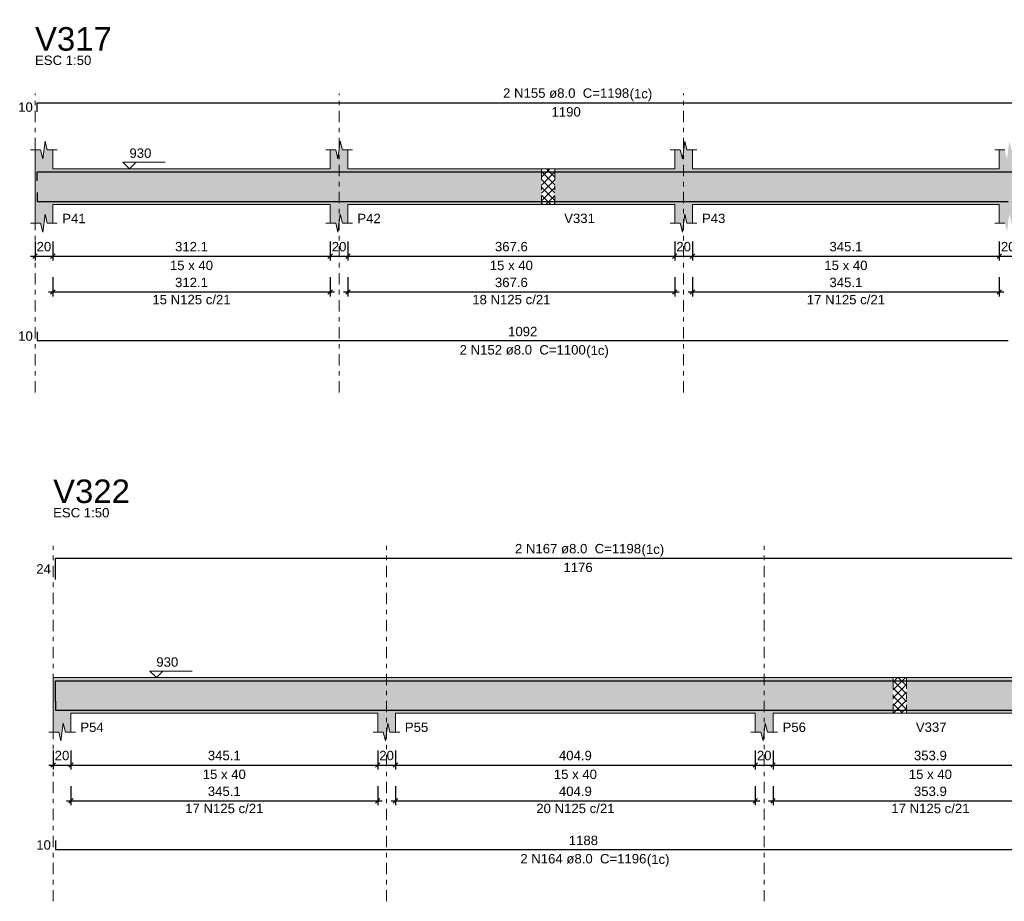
# Model space of a CAD drawing. Header units: millimetres. Extents: x 0 to 119, y 0 to 84.
# Tile 17 of 30: x 40 to 62, y 42 to 62. Entities that reach past the tile are written whole.
import ezdxf

# ---------------------------------------------------------------- set-up
doc = ezdxf.new("R2010")
doc.units = ezdxf.units.MM
doc.header["$MEASUREMENT"] = 0
doc.linetypes.add('DASHDOT', pattern=[2.54, 1.27, -0.635, 0, -0.635])
doc.linetypes.add('NULL', pattern=[0])
doc.layers.get('0').update_dxf_attribs({"lineweight": 18})
for name, color, linetype, lineweight in [('Descrição da armadura', 7, 'Continuous', 0), ('DT-Barras na forma', 2, 'Continuous', 30), ('DT-Barras rebatidas', 2, 'Continuous', 30), ('DT-Cotas', 9, 'Continuous', 5), ('DT-Forma', 5, 'Continuous', 5), ('DT-Hachura forma vigas', 254, 'Continuous', 5), ('DT-Hachura intersecção vigas', 9, 'Continuous', 5), ('DT-Pontilhado', 9, 'DASHDOT', 5), ('DT-Textos', 7, 'Continuous', 5), ('DT-Título', 3, 'Continuous', 20), ('Textos armaduras', 7, 'Continuous', 0)]:
    doc.layers.add(name, color=color, linetype=linetype, lineweight=lineweight)
doc.styles.add('Arial', font='txt')
doc.dimstyles.new('UM_50.000000', dxfattribs={"dimtxt": 0.18, "dimasz": 0.1, "dimexe": 0.1, "dimexo": 0.2, "dimgap": 0, "dimtad": 1, "dimtih": 1, "dimtoh": 1, "dimdec": 1, "dimlfac": 50, "dimzin": 0, "dimdsep": 46, "dimtxsty": 'Standard', "dimcen": 0.09, "dimdle": 0.1, "dimadec": 1, "dimazin": 2, "dimtfac": 1, "dimtdec": 4, "dimtofl": 0, "dimtmove": 0, "dimatfit": 3, "dimfxl": 1, "dimtolj": 1, "dimarcsym": 0})

# ---------------------------------------------------------------- blocks, each defined once
blk = doc.blocks.new('_Oblique')
at = {"color": 0, "linetype": 'ByBlock', "lineweight": -2}
blk.add_line((-0.5, -0.5), (0.5, 0.5), dxfattribs=at)
blk = doc.blocks.new('*D118')
at = {"layer": 'Defpoints', "color": 0}
for p in [(40.071, 56.939), (40.471, 56.939), (40.471, 56.41)]:
    blk.add_point(p, dxfattribs=at)
at = {"layer": 'DT-Cotas', "color": 0, "lineweight": -2}
for p, q in [((40.071, 56.739), (40.071, 56.31)), ((40.471, 56.739), (40.471, 56.31)), ((39.971, 56.41), (40.571, 56.41))]:
    blk.add_line(p, q, dxfattribs=at)
at = {"layer": 'DT-Cotas', "color": 0, "lineweight": -2, "xscale": 0.1, "yscale": 0.1, "zscale": 0.1, "rotation": 180}
blk.add_blockref('_Oblique', (40.071, 56.41), dxfattribs=at)
at = {"layer": 'DT-Cotas', "color": 0, "lineweight": -2, "xscale": 0.1, "yscale": 0.1, "zscale": 0.1}
blk.add_blockref('_Oblique', (40.471, 56.41), dxfattribs=at)
at = {"layer": 'DT-Cotas', "color": 7, "insert": (40.271, 56.622), "char_height": 0.2118, "attachment_point": 5, "rotation": 0.0057, "style": 'Arial'}
blk.add_mtext('\\A1;20', dxfattribs=at)
blk = doc.blocks.new('*D119')
at = {"layer": 'Defpoints', "color": 0}
for p in [(40.471, 56.939), (46.712, 56.939), (46.712, 56.41)]:
    blk.add_point(p, dxfattribs=at)
at = {"layer": 'DT-Cotas', "color": 0, "lineweight": -2}
for p, q in [((40.471, 56.739), (40.471, 56.31)), ((46.712, 56.739), (46.712, 56.31)), ((40.371, 56.41), (46.812, 56.41))]:
    blk.add_line(p, q, dxfattribs=at)
at = {"layer": 'DT-Cotas', "color": 0, "lineweight": -2, "xscale": 0.1, "yscale": 0.1, "zscale": 0.1, "rotation": 180}
blk.add_blockref('_Oblique', (40.471, 56.41), dxfattribs=at)
at = {"layer": 'DT-Cotas', "color": 0, "lineweight": -2, "xscale": 0.1, "yscale": 0.1, "zscale": 0.1}
blk.add_blockref('_Oblique', (46.712, 56.41), dxfattribs=at)
at = {"layer": 'DT-Cotas', "color": 7, "insert": (43.592, 56.622), "char_height": 0.2118, "attachment_point": 5, "rotation": 0.0057, "style": 'Arial'}
blk.add_mtext('\\A1;312.1', dxfattribs=at)
blk = doc.blocks.new('*D120')
at = {"layer": 'Defpoints', "color": 0}
for p in [(46.712, 56.939), (47.112, 56.939), (47.112, 56.41)]:
    blk.add_point(p, dxfattribs=at)
at = {"layer": 'DT-Cotas', "color": 0, "lineweight": -2}
for p, q in [((46.712, 56.739), (46.712, 56.31)), ((47.112, 56.739), (47.112, 56.31)), ((46.612, 56.41), (47.212, 56.41))]:
    blk.add_line(p, q, dxfattribs=at)
at = {"layer": 'DT-Cotas', "color": 0, "lineweight": -2, "xscale": 0.1, "yscale": 0.1, "zscale": 0.1, "rotation": 180}
blk.add_blockref('_Oblique', (46.712, 56.41), dxfattribs=at)
at = {"layer": 'DT-Cotas', "color": 0, "lineweight": -2, "xscale": 0.1, "yscale": 0.1, "zscale": 0.1}
blk.add_blockref('_Oblique', (47.112, 56.41), dxfattribs=at)
at = {"layer": 'DT-Cotas', "color": 7, "insert": (46.912, 56.622), "char_height": 0.2118, "attachment_point": 5, "rotation": 0.0057, "style": 'Arial'}
blk.add_mtext('\\A1;20', dxfattribs=at)
blk = doc.blocks.new('*D121')
at = {"layer": 'Defpoints', "color": 0}
for p in [(47.112, 56.939), (54.465, 56.939), (54.465, 56.41)]:
    blk.add_point(p, dxfattribs=at)
at = {"layer": 'DT-Cotas', "color": 0, "lineweight": -2}
for p, q in [((47.112, 56.739), (47.112, 56.31)), ((54.465, 56.739), (54.465, 56.31)), ((47.012, 56.41), (54.565, 56.41))]:
    blk.add_line(p, q, dxfattribs=at)
at = {"layer": 'DT-Cotas', "color": 0, "lineweight": -2, "xscale": 0.1, "yscale": 0.1, "zscale": 0.1, "rotation": 180}
blk.add_blockref('_Oblique', (47.112, 56.41), dxfattribs=at)
at = {"layer": 'DT-Cotas', "color": 0, "lineweight": -2, "xscale": 0.1, "yscale": 0.1, "zscale": 0.1}
blk.add_blockref('_Oblique', (54.465, 56.41), dxfattribs=at)
at = {"layer": 'DT-Cotas', "color": 7, "insert": (50.789, 56.622), "char_height": 0.2118, "attachment_point": 5, "rotation": 0.0057, "style": 'Arial'}
blk.add_mtext('\\A1;367.6', dxfattribs=at)
blk = doc.blocks.new('*D122')
at = {"layer": 'Defpoints', "color": 0}
for p in [(54.465, 56.939), (54.865, 56.939), (54.865, 56.41)]:
    blk.add_point(p, dxfattribs=at)
at = {"layer": 'DT-Cotas', "color": 0, "lineweight": -2}
for p, q in [((54.465, 56.739), (54.465, 56.31)), ((54.865, 56.739), (54.865, 56.31)), ((54.365, 56.41), (54.965, 56.41))]:
    blk.add_line(p, q, dxfattribs=at)
at = {"layer": 'DT-Cotas', "color": 0, "lineweight": -2, "xscale": 0.1, "yscale": 0.1, "zscale": 0.1, "rotation": 180}
blk.add_blockref('_Oblique', (54.465, 56.41), dxfattribs=at)
at = {"layer": 'DT-Cotas', "color": 0, "lineweight": -2, "xscale": 0.1, "yscale": 0.1, "zscale": 0.1}
blk.add_blockref('_Oblique', (54.865, 56.41), dxfattribs=at)
at = {"layer": 'DT-Cotas', "color": 7, "insert": (54.665, 56.622), "char_height": 0.2118, "attachment_point": 5, "rotation": 0.0057, "style": 'Arial'}
blk.add_mtext('\\A1;20', dxfattribs=at)
blk = doc.blocks.new('*D123')
at = {"layer": 'Defpoints', "color": 0}
for p in [(54.865, 56.939), (61.768, 56.939), (61.768, 56.41)]:
    blk.add_point(p, dxfattribs=at)
at = {"layer": 'DT-Cotas', "color": 0, "lineweight": -2}
for p, q in [((54.865, 56.739), (54.865, 56.31)), ((61.768, 56.739), (61.768, 56.31)), ((54.765, 56.41), (61.868, 56.41))]:
    blk.add_line(p, q, dxfattribs=at)
at = {"layer": 'DT-Cotas', "color": 0, "lineweight": -2, "xscale": 0.1, "yscale": 0.1, "zscale": 0.1, "rotation": 180}
blk.add_blockref('_Oblique', (54.865, 56.41), dxfattribs=at)
at = {"layer": 'DT-Cotas', "color": 0, "lineweight": -2, "xscale": 0.1, "yscale": 0.1, "zscale": 0.1}
blk.add_blockref('_Oblique', (61.768, 56.41), dxfattribs=at)
at = {"layer": 'DT-Cotas', "color": 7, "insert": (58.316, 56.622), "char_height": 0.2118, "attachment_point": 5, "rotation": 0.0057, "style": 'Arial'}
blk.add_mtext('\\A1;345.1', dxfattribs=at)
blk = doc.blocks.new('*D124')
at = {"layer": 'Defpoints', "color": 0}
for p in [(61.768, 56.939), (62.168, 56.939), (62.168, 56.41)]:
    blk.add_point(p, dxfattribs=at)
at = {"layer": 'DT-Cotas', "color": 0, "lineweight": -2}
for p, q in [((61.768, 56.739), (61.768, 56.31)), ((62.168, 56.739), (62.168, 56.31)), ((61.668, 56.41), (62.268, 56.41))]:
    blk.add_line(p, q, dxfattribs=at)
at = {"layer": 'DT-Cotas', "color": 0, "lineweight": -2, "xscale": 0.1, "yscale": 0.1, "zscale": 0.1, "rotation": 180}
blk.add_blockref('_Oblique', (61.768, 56.41), dxfattribs=at)
at = {"layer": 'DT-Cotas', "color": 0, "lineweight": -2, "xscale": 0.1, "yscale": 0.1, "zscale": 0.1}
blk.add_blockref('_Oblique', (62.168, 56.41), dxfattribs=at)
at = {"layer": 'DT-Cotas', "color": 7, "insert": (61.968, 56.622), "char_height": 0.2118, "attachment_point": 5, "rotation": 0.0057, "style": 'Arial'}
blk.add_mtext('\\A1;20', dxfattribs=at)
blk = doc.blocks.new('*D135')
at = {"layer": 'Defpoints', "color": 0}
for p in [(40.471, 56.134), (46.712, 56.134), (46.712, 55.605)]:
    blk.add_point(p, dxfattribs=at)
at = {"layer": 'DT-Cotas', "color": 0, "lineweight": -2}
for p, q in [((40.471, 55.934), (40.471, 55.505)), ((46.712, 55.934), (46.712, 55.505)), ((40.371, 55.605), (46.812, 55.605))]:
    blk.add_line(p, q, dxfattribs=at)
at = {"layer": 'DT-Cotas', "color": 0, "lineweight": -2, "xscale": 0.1, "yscale": 0.1, "zscale": 0.1, "rotation": 180}
blk.add_blockref('_Oblique', (40.471, 55.605), dxfattribs=at)
at = {"layer": 'DT-Cotas', "color": 0, "lineweight": -2, "xscale": 0.1, "yscale": 0.1, "zscale": 0.1}
blk.add_blockref('_Oblique', (46.712, 55.605), dxfattribs=at)
at = {"layer": 'DT-Cotas', "color": 7, "insert": (43.592, 55.817), "char_height": 0.2118, "attachment_point": 5, "rotation": 0.0057, "style": 'Arial'}
blk.add_mtext('\\A1;312.1', dxfattribs=at)
blk = doc.blocks.new('*D136')
at = {"layer": 'Defpoints', "color": 0}
for p in [(47.112, 56.134), (54.465, 56.134), (54.465, 55.605)]:
    blk.add_point(p, dxfattribs=at)
at = {"layer": 'DT-Cotas', "color": 0, "lineweight": -2}
for p, q in [((47.112, 55.934), (47.112, 55.505)), ((54.465, 55.934), (54.465, 55.505)), ((47.012, 55.605), (54.565, 55.605))]:
    blk.add_line(p, q, dxfattribs=at)
at = {"layer": 'DT-Cotas', "color": 0, "lineweight": -2, "xscale": 0.1, "yscale": 0.1, "zscale": 0.1, "rotation": 180}
blk.add_blockref('_Oblique', (47.112, 55.605), dxfattribs=at)
at = {"layer": 'DT-Cotas', "color": 0, "lineweight": -2, "xscale": 0.1, "yscale": 0.1, "zscale": 0.1}
blk.add_blockref('_Oblique', (54.465, 55.605), dxfattribs=at)
at = {"layer": 'DT-Cotas', "color": 7, "insert": (50.789, 55.817), "char_height": 0.2118, "attachment_point": 5, "rotation": 0.0057, "style": 'Arial'}
blk.add_mtext('\\A1;367.6', dxfattribs=at)
blk = doc.blocks.new('*D137')
at = {"layer": 'Defpoints', "color": 0}
for p in [(54.865, 56.134), (61.768, 56.134), (61.768, 55.605)]:
    blk.add_point(p, dxfattribs=at)
at = {"layer": 'DT-Cotas', "color": 0, "lineweight": -2}
for p, q in [((54.865, 55.934), (54.865, 55.505)), ((61.768, 55.934), (61.768, 55.505)), ((54.765, 55.605), (61.868, 55.605))]:
    blk.add_line(p, q, dxfattribs=at)
at = {"layer": 'DT-Cotas', "color": 0, "lineweight": -2, "xscale": 0.1, "yscale": 0.1, "zscale": 0.1, "rotation": 180}
blk.add_blockref('_Oblique', (54.865, 55.605), dxfattribs=at)
at = {"layer": 'DT-Cotas', "color": 0, "lineweight": -2, "xscale": 0.1, "yscale": 0.1, "zscale": 0.1}
blk.add_blockref('_Oblique', (61.768, 55.605), dxfattribs=at)
at = {"layer": 'DT-Cotas', "color": 7, "insert": (58.316, 55.817), "char_height": 0.2118, "attachment_point": 5, "rotation": 0.0057, "style": 'Arial'}
blk.add_mtext('\\A1;345.1', dxfattribs=at)
blk = doc.blocks.new('*D167')
at = {"layer": 'Defpoints', "color": 0}
for p in [(40.478, 45.491), (40.878, 45.491), (40.878, 44.961)]:
    blk.add_point(p, dxfattribs=at)
at = {"layer": 'DT-Cotas', "color": 0, "lineweight": -2}
for p, q in [((40.478, 45.291), (40.478, 44.861)), ((40.878, 45.291), (40.878, 44.861)), ((40.378, 44.961), (40.978, 44.961))]:
    blk.add_line(p, q, dxfattribs=at)
at = {"layer": 'DT-Cotas', "color": 0, "lineweight": -2, "xscale": 0.1, "yscale": 0.1, "zscale": 0.1, "rotation": 180}
blk.add_blockref('_Oblique', (40.478, 44.961), dxfattribs=at)
at = {"layer": 'DT-Cotas', "color": 0, "lineweight": -2, "xscale": 0.1, "yscale": 0.1, "zscale": 0.1}
blk.add_blockref('_Oblique', (40.878, 44.961), dxfattribs=at)
at = {"layer": 'DT-Cotas', "color": 7, "insert": (40.678, 45.173), "char_height": 0.2118, "attachment_point": 5, "rotation": 0.0057, "style": 'Arial'}
blk.add_mtext('\\A1;20', dxfattribs=at)
blk = doc.blocks.new('*D168')
at = {"layer": 'Defpoints', "color": 0}
for p in [(40.878, 45.491), (47.781, 45.491), (47.781, 44.961)]:
    blk.add_point(p, dxfattribs=at)
at = {"layer": 'DT-Cotas', "color": 0, "lineweight": -2}
for p, q in [((40.878, 45.291), (40.878, 44.861)), ((47.781, 45.291), (47.781, 44.861)), ((40.778, 44.961), (47.881, 44.961))]:
    blk.add_line(p, q, dxfattribs=at)
at = {"layer": 'DT-Cotas', "color": 0, "lineweight": -2, "xscale": 0.1, "yscale": 0.1, "zscale": 0.1, "rotation": 180}
blk.add_blockref('_Oblique', (40.878, 44.961), dxfattribs=at)
at = {"layer": 'DT-Cotas', "color": 0, "lineweight": -2, "xscale": 0.1, "yscale": 0.1, "zscale": 0.1}
blk.add_blockref('_Oblique', (47.781, 44.961), dxfattribs=at)
at = {"layer": 'DT-Cotas', "color": 7, "insert": (44.329, 45.173), "char_height": 0.2118, "attachment_point": 5, "rotation": 0.0057, "style": 'Arial'}
blk.add_mtext('\\A1;345.1', dxfattribs=at)
blk = doc.blocks.new('*D169')
at = {"layer": 'Defpoints', "color": 0}
for p in [(47.781, 45.491), (48.181, 45.491), (48.181, 44.961)]:
    blk.add_point(p, dxfattribs=at)
at = {"layer": 'DT-Cotas', "color": 0, "lineweight": -2}
for p, q in [((47.781, 45.291), (47.781, 44.861)), ((48.181, 45.291), (48.181, 44.861)), ((47.681, 44.961), (48.281, 44.961))]:
    blk.add_line(p, q, dxfattribs=at)
at = {"layer": 'DT-Cotas', "color": 0, "lineweight": -2, "xscale": 0.1, "yscale": 0.1, "zscale": 0.1, "rotation": 180}
blk.add_blockref('_Oblique', (47.781, 44.961), dxfattribs=at)
at = {"layer": 'DT-Cotas', "color": 0, "lineweight": -2, "xscale": 0.1, "yscale": 0.1, "zscale": 0.1}
blk.add_blockref('_Oblique', (48.181, 44.961), dxfattribs=at)
at = {"layer": 'DT-Cotas', "color": 7, "insert": (47.981, 45.173), "char_height": 0.2118, "attachment_point": 5, "rotation": 0.0057, "style": 'Arial'}
blk.add_mtext('\\A1;20', dxfattribs=at)
blk = doc.blocks.new('*D170')
at = {"layer": 'Defpoints', "color": 0}
for p in [(48.181, 45.491), (56.278, 45.491), (56.278, 44.961)]:
    blk.add_point(p, dxfattribs=at)
at = {"layer": 'DT-Cotas', "color": 0, "lineweight": -2}
for p, q in [((48.181, 45.291), (48.181, 44.861)), ((56.278, 45.291), (56.278, 44.861)), ((48.081, 44.961), (56.378, 44.961))]:
    blk.add_line(p, q, dxfattribs=at)
at = {"layer": 'DT-Cotas', "color": 0, "lineweight": -2, "xscale": 0.1, "yscale": 0.1, "zscale": 0.1, "rotation": 180}
blk.add_blockref('_Oblique', (48.181, 44.961), dxfattribs=at)
at = {"layer": 'DT-Cotas', "color": 0, "lineweight": -2, "xscale": 0.1, "yscale": 0.1, "zscale": 0.1}
blk.add_blockref('_Oblique', (56.278, 44.961), dxfattribs=at)
at = {"layer": 'DT-Cotas', "color": 7, "insert": (52.229, 45.173), "char_height": 0.2118, "attachment_point": 5, "rotation": 0.0057, "style": 'Arial'}
blk.add_mtext('\\A1;404.9', dxfattribs=at)
blk = doc.blocks.new('*D171')
at = {"layer": 'Defpoints', "color": 0}
for p in [(56.278, 45.491), (56.678, 45.491), (56.678, 44.961)]:
    blk.add_point(p, dxfattribs=at)
at = {"layer": 'DT-Cotas', "color": 0, "lineweight": -2}
for p, q in [((56.278, 45.291), (56.278, 44.861)), ((56.678, 45.291), (56.678, 44.861)), ((56.178, 44.961), (56.778, 44.961))]:
    blk.add_line(p, q, dxfattribs=at)
at = {"layer": 'DT-Cotas', "color": 0, "lineweight": -2, "xscale": 0.1, "yscale": 0.1, "zscale": 0.1, "rotation": 180}
blk.add_blockref('_Oblique', (56.278, 44.961), dxfattribs=at)
at = {"layer": 'DT-Cotas', "color": 0, "lineweight": -2, "xscale": 0.1, "yscale": 0.1, "zscale": 0.1}
blk.add_blockref('_Oblique', (56.678, 44.961), dxfattribs=at)
at = {"layer": 'DT-Cotas', "color": 7, "insert": (56.478, 45.173), "char_height": 0.2118, "attachment_point": 5, "rotation": 0.0057, "style": 'Arial'}
blk.add_mtext('\\A1;20', dxfattribs=at)
blk = doc.blocks.new('*D172')
at = {"layer": 'Defpoints', "color": 0}
for p in [(56.678, 45.491), (63.757, 45.491), (63.757, 44.961)]:
    blk.add_point(p, dxfattribs=at)
at = {"layer": 'DT-Cotas', "color": 0, "lineweight": -2}
for p, q in [((56.678, 45.291), (56.678, 44.861)), ((63.757, 45.291), (63.757, 44.861)), ((56.578, 44.961), (63.857, 44.961))]:
    blk.add_line(p, q, dxfattribs=at)
at = {"layer": 'DT-Cotas', "color": 0, "lineweight": -2, "xscale": 0.1, "yscale": 0.1, "zscale": 0.1, "rotation": 180}
blk.add_blockref('_Oblique', (56.678, 44.961), dxfattribs=at)
at = {"layer": 'DT-Cotas', "color": 0, "lineweight": -2, "xscale": 0.1, "yscale": 0.1, "zscale": 0.1}
blk.add_blockref('_Oblique', (63.757, 44.961), dxfattribs=at)
at = {"layer": 'DT-Cotas', "color": 7, "insert": (60.217, 45.173), "char_height": 0.2118, "attachment_point": 5, "rotation": 0.0057, "style": 'Arial'}
blk.add_mtext('\\A1;353.9', dxfattribs=at)
blk = doc.blocks.new('*D182')
at = {"layer": 'Defpoints', "color": 0}
for p in [(40.878, 44.686), (47.781, 44.686), (47.781, 44.156)]:
    blk.add_point(p, dxfattribs=at)
at = {"layer": 'DT-Cotas', "color": 0, "lineweight": -2}
for p, q in [((40.878, 44.486), (40.878, 44.056)), ((47.781, 44.486), (47.781, 44.056)), ((40.778, 44.156), (47.881, 44.156))]:
    blk.add_line(p, q, dxfattribs=at)
at = {"layer": 'DT-Cotas', "color": 0, "lineweight": -2, "xscale": 0.1, "yscale": 0.1, "zscale": 0.1, "rotation": 180}
blk.add_blockref('_Oblique', (40.878, 44.156), dxfattribs=at)
at = {"layer": 'DT-Cotas', "color": 0, "lineweight": -2, "xscale": 0.1, "yscale": 0.1, "zscale": 0.1}
blk.add_blockref('_Oblique', (47.781, 44.156), dxfattribs=at)
at = {"layer": 'DT-Cotas', "color": 7, "insert": (44.329, 44.368), "char_height": 0.2118, "attachment_point": 5, "rotation": 0.0057, "style": 'Arial'}
blk.add_mtext('\\A1;345.1', dxfattribs=at)
blk = doc.blocks.new('*D183')
at = {"layer": 'Defpoints', "color": 0}
for p in [(48.181, 44.686), (56.278, 44.686), (56.278, 44.156)]:
    blk.add_point(p, dxfattribs=at)
at = {"layer": 'DT-Cotas', "color": 0, "lineweight": -2}
for p, q in [((48.181, 44.486), (48.181, 44.056)), ((56.278, 44.486), (56.278, 44.056)), ((48.081, 44.156), (56.378, 44.156))]:
    blk.add_line(p, q, dxfattribs=at)
at = {"layer": 'DT-Cotas', "color": 0, "lineweight": -2, "xscale": 0.1, "yscale": 0.1, "zscale": 0.1, "rotation": 180}
blk.add_blockref('_Oblique', (48.181, 44.156), dxfattribs=at)
at = {"layer": 'DT-Cotas', "color": 0, "lineweight": -2, "xscale": 0.1, "yscale": 0.1, "zscale": 0.1}
blk.add_blockref('_Oblique', (56.278, 44.156), dxfattribs=at)
at = {"layer": 'DT-Cotas', "color": 7, "insert": (52.229, 44.368), "char_height": 0.2118, "attachment_point": 5, "rotation": 0.0057, "style": 'Arial'}
blk.add_mtext('\\A1;404.9', dxfattribs=at)
blk = doc.blocks.new('*D184')
at = {"layer": 'Defpoints', "color": 0}
for p in [(56.678, 44.686), (63.757, 44.686), (63.757, 44.156)]:
    blk.add_point(p, dxfattribs=at)
at = {"layer": 'DT-Cotas', "color": 0, "lineweight": -2}
for p, q in [((56.678, 44.486), (56.678, 44.056)), ((63.757, 44.486), (63.757, 44.056)), ((56.578, 44.156), (63.857, 44.156))]:
    blk.add_line(p, q, dxfattribs=at)
at = {"layer": 'DT-Cotas', "color": 0, "lineweight": -2, "xscale": 0.1, "yscale": 0.1, "zscale": 0.1, "rotation": 180}
blk.add_blockref('_Oblique', (56.678, 44.156), dxfattribs=at)
at = {"layer": 'DT-Cotas', "color": 0, "lineweight": -2, "xscale": 0.1, "yscale": 0.1, "zscale": 0.1}
blk.add_blockref('_Oblique', (63.757, 44.156), dxfattribs=at)
at = {"layer": 'DT-Cotas', "color": 7, "insert": (60.217, 44.368), "char_height": 0.2118, "attachment_point": 5, "rotation": 0.0057, "style": 'Arial'}
blk.add_mtext('\\A1;353.9', dxfattribs=at)

msp = doc.modelspace()

# ---------------------------------------------------------------- hatches: boundary and pattern name
at = {"layer": 'DT-Hachura forma vigas', "linetype": 'Continuous'}
for points in [[(47.1124, 57.5747), (51.4652, 57.5747), (51.4652, 58.3747), (47.1124, 58.3747), (47.1124, 58.7983), (46.9874, 58.7983), (46.9374, 58.9983), (46.8874, 58.5983), (46.8374, 58.7983), (46.7124, 58.7983), (46.7124, 58.3747), (40.4712, 58.3747), (40.4712, 58.7983), (40.3462, 58.7983), (40.2962, 58.9983), (40.2462, 58.5983), (40.1962, 58.7983), (40.0712, 58.7983), (40.0712, 58.3747), (40.0712, 57.5747), (40.0712, 57.1511), (40.1962, 57.1511), (40.2462, 56.9511), (40.2962, 57.3511), (40.3462, 57.1511), (40.4712, 57.1511), (40.4712, 57.5747), (46.7124, 57.5747), (46.7124, 57.1511), (46.8374, 57.1511), (46.8874, 56.9511), (46.9374, 57.3511), (46.9874, 57.1511), (47.1124, 57.1511), (47.1124, 57.5747)], [(70.6652, 57.5747), (73.3652, 57.5747), (73.3652, 58.3747), (70.6652, 58.3747), (70.6652, 58.7983), (70.5402, 58.7983), (70.4902, 58.9983), (70.4402, 58.5983), (70.3902, 58.7983), (70.2652, 58.7983), (70.2652, 58.3747), (62.1678, 58.3747), (62.1678, 58.7983), (62.0428, 58.7983), (61.9928, 58.9983), (61.9428, 58.5983), (61.8928, 58.7983), (61.7678, 58.7983), (61.7678, 58.3747), (54.8652, 58.3747), (54.8652, 58.7983), (54.7402, 58.7983), (54.6902, 58.9983), (54.6402, 58.5983), (54.5902, 58.7983), (54.4652, 58.7983), (54.4652, 58.3747), (51.7652, 58.3747), (51.7652, 57.5747), (54.4652, 57.5747), (54.4652, 57.1511), (54.5902, 57.1511), (54.6402, 56.9511), (54.6902, 57.3511), (54.7402, 57.1511), (54.8652, 57.1511), (54.8652, 57.5747), (61.7678, 57.5747), (61.7678, 57.1511), (61.8928, 57.1511), (61.9428, 56.9511), (61.9928, 57.3511), (62.0428, 57.1511), (62.1678, 57.1511), (62.1678, 57.5747), (70.2652, 57.5747), (70.2652, 57.1511), (70.3902, 57.1511), (70.4402, 56.9511), (70.4902, 57.3511), (70.5402, 57.1511), (70.6652, 57.1511), (70.6652, 57.5747)], [(56.6781, 46.126), (59.3781, 46.126), (59.3781, 46.926), (56.6781, 46.926), (56.2781, 46.926), (48.1807, 46.926), (47.7807, 46.926), (40.8781, 46.926), (40.4781, 46.926), (40.4781, 46.126), (40.4781, 45.7024), (40.6031, 45.7024), (40.6531, 45.5024), (40.7031, 45.9024), (40.7531, 45.7024), (40.8781, 45.7024), (40.8781, 46.126), (47.7807, 46.126), (47.7807, 45.7024), (47.9057, 45.7024), (47.9557, 45.5024), (48.0057, 45.9024), (48.0557, 45.7024), (48.1807, 45.7024), (48.1807, 46.126), (56.2781, 46.126), (56.2781, 45.7024), (56.4031, 45.7024), (56.4531, 45.5024), (56.5031, 45.9024), (56.5531, 45.7024), (56.6781, 45.7024), (56.6781, 46.126)], [(82.9413, 45.7024), (82.9413, 46.126), (82.9413, 46.926), (82.3413, 46.926), (73.0207, 46.926), (72.6207, 46.926), (64.1569, 46.926), (63.7569, 46.926), (59.6781, 46.926), (59.6781, 46.126), (63.7569, 46.126), (63.7569, 45.7024), (63.8819, 45.7024), (63.9319, 45.5024), (63.9819, 45.9024), (64.0319, 45.7024), (64.1569, 45.7024), (64.1569, 46.126), (72.6207, 46.126), (72.6207, 45.7024), (72.7457, 45.7024), (72.7957, 45.5024), (72.8457, 45.9024), (72.8957, 45.7024), (73.0207, 45.7024), (73.0207, 46.126), (82.3413, 46.126), (82.3413, 45.7024), (82.5663, 45.7024), (82.6163, 45.5024), (82.6663, 45.9024), (82.7163, 45.7024), (82.9413, 45.7024)]]:
    msp.add_hatch(color=254, dxfattribs=at).paths.add_polyline_path(points)
at = {"layer": 'DT-Hachura intersecção vigas', "linetype": 'Continuous'}
h = msp.add_hatch(dxfattribs=at)
h.set_pattern_fill('ANSI37', color=9, style=0)
h.paths.add_polyline_path([(51.4652, 57.5747), (51.7652, 57.5747), (51.7652, 58.3747), (51.4652, 58.3747), (51.4652, 57.5747)])
h = msp.add_hatch(dxfattribs=at)
h.set_pattern_fill('ANSI37', color=9, style=0)
h.paths.add_polyline_path([(59.3781, 46.126), (59.6781, 46.126), (59.6781, 46.926), (59.3781, 46.926), (59.3781, 46.126)])

# ---------------------------------------------------------------- linework, layer by layer
at = {"layer": 'DT-Barras na forma'}
for points in [[(40.1212, 58.1067), (40.1212, 58.3067), (63.9212, 58.3067)], [(40.1212, 57.8427), (40.1212, 57.6427), (61.9678, 57.6427)], [(40.5281, 46.3802), (40.5281, 46.858), (64.0503, 46.858)], [(40.5281, 46.394), (40.5281, 46.194), (64.2906, 46.194)]]:
    msp.add_lwpolyline(points, dxfattribs=at)
at = {"layer": 'DT-Barras rebatidas'}
for points in [[(40.1212, 59.6599), (40.1212, 59.8599), (63.9212, 59.8599)], [(40.1212, 54.7081), (40.1212, 54.5081), (61.9678, 54.5081)], [(40.5281, 49.1336), (40.5281, 49.6114), (64.0503, 49.6114)], [(40.5281, 43.2593), (40.5281, 43.0593), (64.2906, 43.0593)]]:
    msp.add_lwpolyline(points, dxfattribs=at)
at = {"layer": 'DT-Forma'}
for p, q in [((40.2462, 58.5983), (40.2962, 58.9983)), ((40.2962, 58.9983), (40.3462, 58.7983)), ((46.8874, 58.5983), (46.9374, 58.9983)), ((46.9374, 58.9983), (46.9874, 58.7983)), ((54.6402, 58.5983), (54.6902, 58.9983)), ((54.6902, 58.9983), (54.7402, 58.7983)), ((39.9712, 58.7983), (40.1962, 58.7983)), ((40.0712, 58.3747), (40.0712, 58.7983)), ((40.1962, 58.7983), (40.2462, 58.5983)), ((40.3462, 58.7983), (40.5712, 58.7983)), ((40.4712, 58.7983), (40.4712, 58.3747)), ((46.6124, 58.7983), (46.8374, 58.7983)), ((46.7124, 58.3747), (46.7124, 58.7983)), ((46.8374, 58.7983), (46.8874, 58.5983)), ((46.9874, 58.7983), (47.2124, 58.7983)), ((47.1124, 58.7983), (47.1124, 58.3747)), ((54.3652, 58.7983), (54.5902, 58.7983)), ((54.4652, 58.3747), (54.4652, 58.7983)), ((54.5902, 58.7983), (54.6402, 58.5983)), ((54.7402, 58.7983), (54.9652, 58.7983)), ((54.8652, 58.7983), (54.8652, 58.3747)), ((61.6678, 58.7983), (61.8928, 58.7983)), ((61.7678, 58.3747), (61.7678, 58.7983)), ((40.4712, 58.3747), (46.7124, 58.3747)), ((47.1124, 58.3747), (51.4652, 58.3747)), ((51.4652, 58.3747), (51.7652, 58.3747)), ((51.7652, 58.3747), (54.4652, 58.3747)), ((54.8652, 58.3747), (61.7678, 58.3747)), ((40.0712, 57.5747), (40.0712, 57.1511)), ((40.4712, 57.1511), (40.4712, 57.5747)), ((40.4712, 57.5747), (46.7124, 57.5747)), ((46.7124, 57.5747), (46.7124, 57.1511)), ((47.1124, 57.1511), (47.1124, 57.5747)), ((47.1124, 57.5747), (51.4652, 57.5747)), ((51.4652, 57.5747), (51.7652, 57.5747)), ((51.7652, 57.5747), (54.4652, 57.5747)), ((54.4652, 57.5747), (54.4652, 57.1511)), ((54.8652, 57.1511), (54.8652, 57.5747)), ((54.8652, 57.5747), (61.7678, 57.5747)), ((61.7678, 57.5747), (61.7678, 57.1511)), ((40.2462, 56.9511), (40.2962, 57.3511)), ((40.2962, 57.3511), (40.3462, 57.1511)), ((46.8874, 56.9511), (46.9374, 57.3511)), ((46.9374, 57.3511), (46.9874, 57.1511)), ((54.6402, 56.9511), (54.6902, 57.3511)), ((54.6902, 57.3511), (54.7402, 57.1511)), ((39.9712, 57.1511), (40.1962, 57.1511)), ((40.1962, 57.1511), (40.2462, 56.9511)), ((40.3462, 57.1511), (40.5712, 57.1511)), ((46.6124, 57.1511), (46.8374, 57.1511)), ((46.8374, 57.1511), (46.8874, 56.9511)), ((46.9874, 57.1511), (47.2124, 57.1511)), ((54.3652, 57.1511), (54.5902, 57.1511)), ((54.5902, 57.1511), (54.6402, 56.9511)), ((54.7402, 57.1511), (54.9652, 57.1511)), ((61.6678, 57.1511), (61.8928, 57.1511)), ((40.4781, 46.926), (40.8781, 46.926)), ((40.8781, 46.926), (47.7807, 46.926)), ((47.7807, 46.926), (48.1807, 46.926)), ((48.1807, 46.926), (56.2781, 46.926)), ((56.2781, 46.926), (56.6781, 46.926)), ((56.6781, 46.926), (59.3781, 46.926)), ((59.3781, 46.926), (59.6781, 46.926)), ((59.6781, 46.926), (63.7569, 46.926)), ((40.4781, 46.126), (40.4781, 45.7024)), ((40.8781, 45.7024), (40.8781, 46.126)), ((40.8781, 46.126), (47.7807, 46.126)), ((47.7807, 46.126), (47.7807, 45.7024)), ((48.1807, 45.7024), (48.1807, 46.126)), ((48.1807, 46.126), (56.2781, 46.126)), ((56.2781, 46.126), (56.2781, 45.7024)), ((56.6781, 45.7024), (56.6781, 46.126)), ((56.6781, 46.126), (59.3781, 46.126)), ((59.3781, 46.126), (59.6781, 46.126)), ((59.6781, 46.126), (63.7569, 46.126)), ((40.6531, 45.5024), (40.7031, 45.9024)), ((40.7031, 45.9024), (40.7531, 45.7024)), ((47.9557, 45.5024), (48.0057, 45.9024)), ((48.0057, 45.9024), (48.0557, 45.7024)), ((56.4531, 45.5024), (56.5031, 45.9024)), ((56.5031, 45.9024), (56.5531, 45.7024)), ((40.3781, 45.7024), (40.6031, 45.7024)), ((40.6031, 45.7024), (40.6531, 45.5024)), ((40.7531, 45.7024), (40.9781, 45.7024)), ((47.6807, 45.7024), (47.9057, 45.7024)), ((47.9057, 45.7024), (47.9557, 45.5024)), ((48.0557, 45.7024), (48.2807, 45.7024)), ((56.1781, 45.7024), (56.4031, 45.7024)), ((56.4031, 45.7024), (56.4531, 45.5024)), ((56.5531, 45.7024), (56.7781, 45.7024))]:
    msp.add_line(p, q, dxfattribs=at)
at = {"layer": 'DT-Forma', "linetype": 'Continuous'}
for p, q in [((40.0712, 57.5747), (40.0712, 58.3747)), ((40.4781, 46.126), (40.4781, 46.926))]:
    msp.add_line(p, q, dxfattribs=at)
at = {"layer": 'DT-Pontilhado', "ltscale": 0.2}
for p, q in [((40.0712, 53.3432), (40.0712, 60.0717)), ((46.9124, 53.3432), (46.9124, 60.0717)), ((54.6652, 53.3432), (54.6652, 60.0717)), ((51.4652, 58.3747), (51.4652, 57.5747)), ((51.7652, 58.3747), (51.7652, 57.5747)), ((40.4781, 41.8944), (40.4781, 49.8938)), ((47.9807, 41.8944), (47.9807, 49.8938)), ((56.4781, 41.8944), (56.4781, 49.8938)), ((59.3781, 46.926), (59.3781, 46.126)), ((59.6781, 46.926), (59.6781, 46.126))]:
    msp.add_line(p, q, dxfattribs=at)
at = {"layer": 'DT-Textos'}
for points in [[(42.3435, 58.523), (42.1953, 58.3747), (42.047, 58.523), (43.0001, 58.523)], [(42.9489, 47.0742), (42.8006, 46.926), (42.6523, 47.0742), (43.6054, 47.0742)]]:
    msp.add_lwpolyline(points, dxfattribs=at)

# ---------------------------------------------------------------- texts
at = {"layer": 'Descrição da armadura', "linetype": 'NULL', "char_height": 0.2118, "attachment_point": 8, "line_spacing_factor": 0.9, "style": 'Arial'}
for s, insert, width in [('2 N155 ø8.0  C=1198', (52.0213, 59.9662), 5.562109), ('15 N125 c/21', (43.5918, 55.3233), 3.450264), ('18 N125 c/21', (50.7888, 55.3233), 3.450264), ('17 N125 c/21', (58.3165, 55.3233), 3.450264), ('2 N152 ø8.0  C=1100', (51.0443, 54.1902), 5.562109), ('2 N167 ø8.0  C=1198', (52.2892, 49.7173), 5.562109), ('17 N125 c/21', (44.3294, 43.8745), 3.450264), ('20 N125 c/21', (52.2294, 43.8745), 3.450264), ('17 N125 c/21', (60.2175, 43.8745), 3.450264), ('2 N164 ø8.0  C=1196', (52.4092, 42.7413), 5.562109)]:
    msp.add_mtext(s, dxfattribs=dict(at, insert=insert, width=width))
at = {"layer": 'DT-Textos', "linetype": 'NULL', "char_height": 0.2118, "line_spacing_factor": 0.798, "style": 'Arial'}
for s, insert, width, attachment_point in [('ESC 1:50', (40.0713, 60.7072), 2.482559, 7), ('(1c)', (53.4493, 59.8963), 0.998857, 7), ('930', (42.1953, 58.6182), 0.967705, 7), ('P41', (40.6833, 57.1512), 1.031992, 7), ('P42', (47.3243, 57.1512), 1.031992, 7), ('V331', (51.9773, 57.1512), 1.354561, 7), ('P43', (55.0773, 57.1512), 1.031992, 7), ('15 x 40', (43.5913, 56.0922), 1.902559, 8), ('15 x 40', (50.7883, 56.0922), 1.902559, 8), ('15 x 40', (58.3163, 56.0922), 1.902559, 8), ('(1c)', (52.4723, 54.1203), 0.998857, 7), ('ESC 1:50', (40.4782, 50.5293), 2.482559, 7), ('(1c)', (53.7172, 49.6474), 0.998857, 7), ('930', (42.8002, 47.1693), 0.967705, 7), ('P54', (41.0902, 45.7023), 1.031992, 7), ('P55', (48.3922, 45.7023), 1.031992, 7), ('P56', (56.8902, 45.7023), 1.031992, 7), ('V337', (59.8902, 45.7023), 1.354561, 7), ('15 x 40', (44.3292, 44.6433), 1.902559, 8), ('15 x 40', (52.2292, 44.6433), 1.902559, 8), ('15 x 40', (60.2172, 44.6433), 1.902559, 8), ('(1c)', (53.8372, 42.6714), 0.998857, 7)]:
    msp.add_mtext(s, dxfattribs=dict(at, insert=insert, width=width, attachment_point=attachment_point))
at = {"layer": 'DT-Título', "linetype": 'NULL', "char_height": 0.5295, "width": 3.456465, "attachment_point": 7, "line_spacing_factor": 0.798, "style": 'Arial'}
for s, insert in [('V317', (40.0713, 61.025)), ('V322', (40.4782, 50.8471))]:
    msp.add_mtext(s, dxfattribs=dict(at, insert=insert))
at = {"layer": 'Textos armaduras', "linetype": 'NULL', "char_height": 0.2118, "line_spacing_factor": 0.9, "style": 'Arial'}
for s, insert, width, attachment_point in [('10', (40.0212, 59.654), 1.045137, 9), ('1190', (52.0212, 59.7626), 1.690273, 2), ('10', (40.0212, 54.5022), 1.045137, 9), ('1092', (51.0445, 54.6054), 1.690273, 8), ('24', (40.4281, 49.2666), 1.045137, 9), ('1176', (52.2892, 49.5141), 1.690273, 2), ('1188', (52.4093, 43.1566), 1.690273, 8), ('10', (40.4281, 43.0534), 1.045137, 9)]:
    msp.add_mtext(s, dxfattribs=dict(at, insert=insert, width=width, attachment_point=attachment_point))

# ---------------------------------------------------------------- dimensions: what is measured, and where the dimension line sits
at = {"layer": 'DT-Cotas'}
for base, p1, p2, picture, middle in [((40.4712, 56.4098), (40.0712, 56.9393), (40.4712, 56.9393), '*D118', (40.2712, 56.6216)), ((46.7124, 56.4098), (40.4712, 56.9393), (46.7124, 56.9393), '*D119', (43.5918, 56.6216)), ((47.1124, 56.4098), (46.7124, 56.9393), (47.1124, 56.9393), '*D120', (46.9124, 56.6216)), ((54.4652, 56.4098), (47.1124, 56.9393), (54.4652, 56.9393), '*D121', (50.7888, 56.6216)), ((54.8652, 56.4098), (54.4652, 56.9393), (54.8652, 56.9393), '*D122', (54.6652, 56.6216)), ((61.7678, 56.4098), (54.8652, 56.9393), (61.7678, 56.9393), '*D123', (58.3165, 56.6216)), ((62.1678, 56.4098), (61.7678, 56.9393), (62.1678, 56.9393), '*D124', (61.9678, 56.6216)), ((46.7124, 55.605), (40.4712, 56.1345), (46.7124, 56.1345), '*D135', (43.5918, 55.8168)), ((54.4652, 55.605), (47.1124, 56.1345), (54.4652, 56.1345), '*D136', (50.7888, 55.8168)), ((61.7678, 55.605), (54.8652, 56.1345), (61.7678, 56.1345), '*D137', (58.3165, 55.8168)), ((40.8781, 44.9611), (40.4781, 45.4906), (40.8781, 45.4906), '*D167', (40.6781, 45.1729)), ((47.7807, 44.9611), (40.8781, 45.4906), (47.7807, 45.4906), '*D168', (44.3294, 45.1729)), ((48.1807, 44.9611), (47.7807, 45.4906), (48.1807, 45.4906), '*D169', (47.9807, 45.1729)), ((56.2781, 44.9611), (48.1807, 45.4906), (56.2781, 45.4906), '*D170', (52.2294, 45.1729)), ((56.6781, 44.9611), (56.2781, 45.4906), (56.6781, 45.4906), '*D171', (56.4781, 45.1729)), ((63.7569, 44.9611), (56.6781, 45.4906), (63.7569, 45.4906), '*D172', (60.2175, 45.1729)), ((47.7807, 44.1562), (40.8781, 44.6857), (47.7807, 44.6857), '*D182', (44.3294, 44.368)), ((56.2781, 44.1562), (48.1807, 44.6857), (56.2781, 44.6857), '*D183', (52.2294, 44.368)), ((63.7569, 44.1562), (56.6781, 44.6857), (63.7569, 44.6857), '*D184', (60.2175, 44.368))]:
    dim = msp.add_linear_dim(base=base, p1=p1, p2=p2, dimstyle='UM_50.000000', override={"dimtxt": 0.2118, "dimasz": 0.1, "dimexe": 0.1, "dimexo": 0.2, "dimtad": 1, "dimtih": 0, "dimtoh": 0, "dimdec": 1, "dimlfac": 50, "dimzin": 8, "dimtxsty": 'Arial', "dimblk": 'Oblique', "dimblk1": 'Oblique', "dimblk2": 'Oblique', "dimsah": 1, "dimdle": 0.1, "dimse1": 0, "dimse2": 0, "dimclrt": 7, "dimadec": 1, "dimazin": 3, "dimtmove": 2, "dimldrblk": 'Oblique'}, dxfattribs=at)
    dim.commit()
    dim.dimension.update_dxf_attribs({"geometry": picture, "text_midpoint": middle, "dimtype": 160, "text_rotation": 0.00573})

doc.saveas('drawing.dxf')
